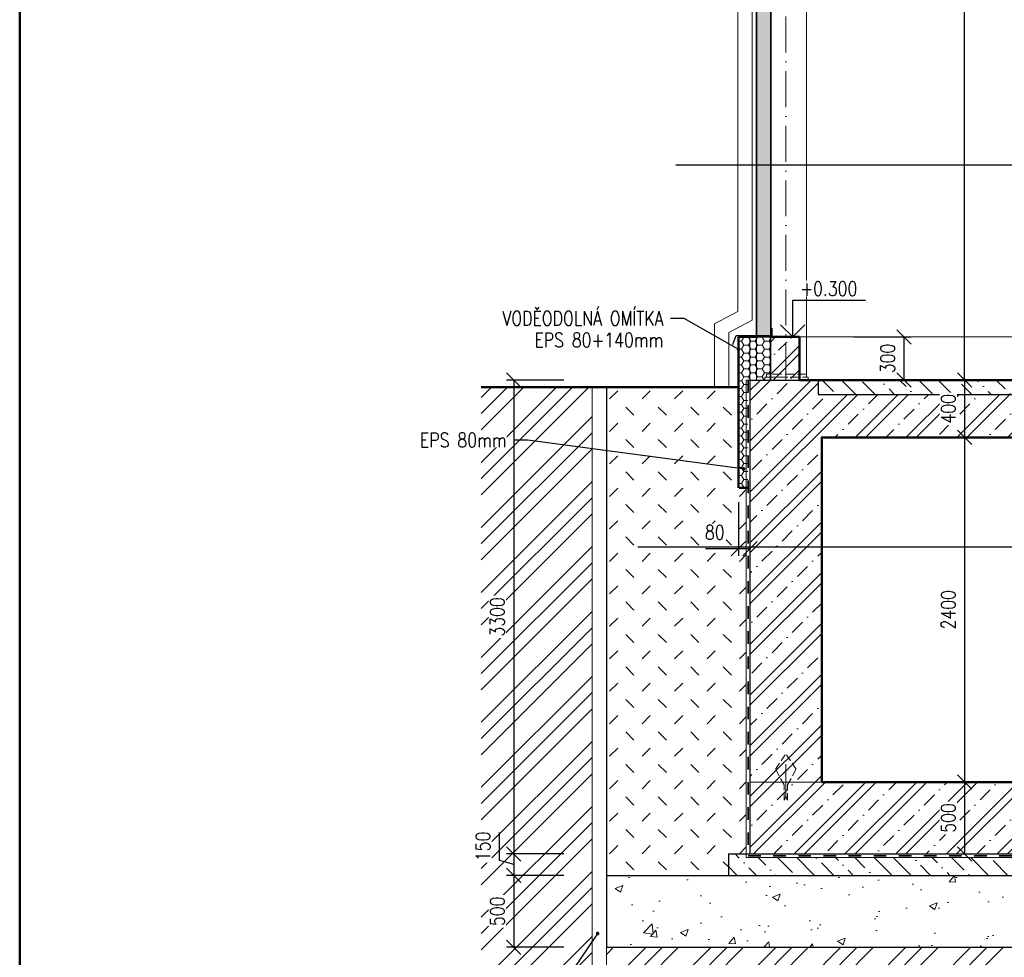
# Model space of a CAD drawing. Header units: millimetres. Extents: x -25606 to 96684, y -22894 to 47132.
# Tile 2 of 89: x -25606 to -18746, y -16334 to -9804. Entities that reach past the tile are written whole.
import ezdxf
from ezdxf import colors
from ezdxf.entities.mleader import LeaderData, LeaderLine
from ezdxf.math import Vec2, Vec3

# ---------------------------------------------------------------- set-up
doc = ezdxf.new("R2010")
doc.units = ezdxf.units.MM
doc.header["$LTSCALE"] = 50
for name, pattern in [('A_CARA_07', [7, 5, -2]), ('A_CARA_15', [7.6, 5, -1.3, 0, -1.3]), ('IZOL', [3.5, 1.75, -1.75])]:
    doc.linetypes.add(name, pattern=pattern)
doc.layers.get('Defpoints').update_dxf_attribs({"color": 132})
for name, color, linetype, lineweight in [('CA_HYDROIZOLACE', 62, 'IZOL', 35), ('CA_KOTY', 3, 'Continuous', 25), ('CA_LEHOPL', 93, 'Continuous', 35), ('CA_OK18', 5, 'Continuous', 18), ('CA_OSY', 5, 'A_CARA_15', 18), ('CA_POHHRA18', 8, 'Continuous', 18), ('CA_POHHRA25', 7, 'Continuous', 25), ('CA_REZY', 1, 'Continuous', 50), ('CA_SRAFY', 9, 'Continuous', 13), ('CA_TEXT25', 7, 'Continuous', 25)]:
    doc.layers.add(name, color=color, linetype=linetype, lineweight=lineweight)
doc.layers.add('Obrysy', color=2, linetype='Continuous')
doc.layers.add('RAMECEK', color=1, linetype='Continuous', lineweight=50, plot=False)
doc.styles.add('ROMANS', font='romans.shx', dxfattribs={"width": 0.8})
doc.dimstyles.new('A-50_(2.5)', dxfattribs={"dimscale": 50, "dimtxt": 2, "dimasz": 2, "dimexe": 1, "dimexo": 2, "dimgap": 0, "dimtad": 0, "dimdec": 0, "dimrnd": 1, "dimtxsty": 'ROMANS', "dimblk1": 'OBLIQUE', "dimblk2": 'OBLIQUE', "dimsah": 1, "dimcen": 2, "dimclrd": 256, "dimclre": 256, "dimclrt": 256, "dimadec": 1, "dimazin": 2, "dimtfac": 0.714286, "dimtdec": 0, "dimtmove": 0, "dimatfit": 3, "dimldrblk": 'DOTSMALL', "dimfxl": 7, "dimfxlon": 1, "dimtvp": 1.142857, "dimtfill": 1, "dimtolj": 1, "dimlwd": -1, "dimlwe": -1, "dimarcsym": 0})
pattern_1 = [(0, (-24227.215, 0), (47.625, 27.4963), [31.75, -63.5]), (120, (-24227.215, 0), (-47.624994, 27.49631), [31.75, -63.5]), (60, (-24227.215, 0), (6e-06, 54.99261), [-63.5, 31.75])]

# ---------------------------------------------------------------- blocks, each defined once
blk = doc.blocks.new('_Oblique')
at = {"color": 0, "linetype": 'ByBlock', "lineweight": -2}
blk.add_line((-0.5, -0.5), (0.5, 0.5), dxfattribs=at)
blk = doc.blocks.new('*D67')
at = {"layer": 'CA_KOTY', "transparency": 16777216}
for p, q in [((-20598.5, -13163.6), (-20598.5, -13538.3)), ((-20518.5, -13163.6), (-20518.5, -13538.3)), ((-20598.5, -13488.3), (-20828, -13488.3)), ((-20518.5, -13488.3), (-20598.5, -13488.3))]:
    blk.add_line(p, q, dxfattribs=at)
at = {"layer": 'Defpoints', "color": 0, "transparency": 16777216}
for p in [(-20598.5, -13063.6), (-20518.5, -13063.6), (-20598.5, -13488.3)]:
    blk.add_point(p, dxfattribs=at)
at = {"layer": 'CA_KOTY', "transparency": 16777216, "xscale": 100, "yscale": 100, "zscale": 100, "rotation": 180}
blk.add_blockref('_Oblique', (-20598.5, -13488.3), dxfattribs=at)
at = {"layer": 'CA_KOTY', "transparency": 16777216, "xscale": 100, "yscale": 100, "zscale": 100}
blk.add_blockref('_Oblique', (-20518.5, -13488.3), dxfattribs=at)
at = {"layer": 'CA_KOTY', "transparency": 16777216, "insert": (-20763.2, -13374), "char_height": 100, "attachment_point": 5, "style": 'ROMANS', "bg_fill": 3, "box_fill_scale": 1.1, "bg_fill_color": 256, "bg_fill_true_color": 13158600, "bg_fill_transparency": 0}
blk.add_mtext('\\A1;80', dxfattribs=at)
blk = doc.blocks.new('_DotSmall')
at = {"color": 0, "linetype": 'ByBlock', "const_width": 0.5}
blk.add_lwpolyline([(-0.0625, 0, 1), (0.0625, 0, 1)], format="xyb", close=True, dxfattribs=at)
blk = doc.blocks.new('*D106')
at = {"layer": 'CA_KOTY', "transparency": 16777216}
for p, q in [((-21814.1, -12313.6), (-22214.1, -12313.6)), ((-22164.1, -12313.6), (-22164.1, -15613.6)), ((-21814.1, -15613.6), (-22214.1, -15613.6))]:
    blk.add_line(p, q, dxfattribs=at)
at = {"layer": 'Defpoints', "color": 0, "transparency": 16777216}
for p in [(-20113.5, -12313.6), (-22164.1, -15613.6), (-20518.5, -15613.6)]:
    blk.add_point(p, dxfattribs=at)
at = {"layer": 'CA_KOTY', "transparency": 16777216, "xscale": 100, "yscale": 100, "zscale": 100}
for p, rotation in [((-22164.1, -12313.6), 90), ((-22164.1, -15613.6), 270)]:
    blk.add_blockref('_Oblique', p, dxfattribs=dict(at, rotation=rotation))
at = {"layer": 'CA_KOTY', "transparency": 16777216, "insert": (-22278.4, -13963.6), "char_height": 100, "attachment_point": 5, "rotation": 90, "style": 'ROMANS', "bg_fill": 3, "box_fill_scale": 1.1, "bg_fill_color": 256, "bg_fill_true_color": 13158600, "bg_fill_transparency": 0}
blk.add_mtext('\\A1;3300', dxfattribs=at)
blk = doc.blocks.new('*D107')
at = {"layer": 'CA_KOTY', "transparency": 16777216}
for p, q in [((-22264.1, -15658.6), (-22264.1, -15464.3)), ((-21814.1, -15613.6), (-22214.1, -15613.6)), ((-22164.1, -15613.6), (-22164.1, -15763.6)), ((-22164.1, -15688.6), (-22264.1, -15658.6)), ((-21814.1, -15763.6), (-22214.1, -15763.6))]:
    blk.add_line(p, q, dxfattribs=at)
at = {"layer": 'Defpoints', "color": 0, "transparency": 16777216}
for p in [(-20518.5, -15613.6), (-22164.1, -15763.6), (-21518.5, -15763.6)]:
    blk.add_point(p, dxfattribs=at)
at = {"layer": 'CA_KOTY', "transparency": 16777216, "xscale": 100, "yscale": 100, "zscale": 100}
for p, rotation in [((-22164.1, -15613.6), 90), ((-22164.1, -15763.6), 270)]:
    blk.add_blockref('_Oblique', p, dxfattribs=dict(at, rotation=rotation))
at = {"layer": 'CA_KOTY', "transparency": 16777216, "insert": (-22378.4, -15561.5), "char_height": 100, "attachment_point": 5, "rotation": 90, "style": 'ROMANS', "bg_fill": 3, "box_fill_scale": 1.1, "bg_fill_color": 256, "bg_fill_true_color": 13158600, "bg_fill_transparency": 0}
blk.add_mtext('\\A1;150', dxfattribs=at)
blk = doc.blocks.new('*D108')
at = {"layer": 'CA_KOTY', "transparency": 16777216}
for p, q in [((-21814.1, -15763.6), (-22214.1, -15763.6)), ((-22164.1, -15763.6), (-22164.1, -16263.6)), ((-21814.1, -16263.6), (-22214.1, -16263.6))]:
    blk.add_line(p, q, dxfattribs=at)
at = {"layer": 'Defpoints', "color": 0, "transparency": 16777216}
for p in [(-21518.5, -15763.6), (-22164.1, -16263.6), (-21518.5, -16263.6)]:
    blk.add_point(p, dxfattribs=at)
at = {"layer": 'CA_KOTY', "transparency": 16777216, "xscale": 100, "yscale": 100, "zscale": 100}
for p, rotation in [((-22164.1, -15763.6), 90), ((-22164.1, -16263.6), 270)]:
    blk.add_blockref('_Oblique', p, dxfattribs=dict(at, rotation=rotation))
at = {"layer": 'CA_KOTY', "transparency": 16777216, "insert": (-22278.4, -16013.6), "char_height": 100, "attachment_point": 5, "rotation": 90, "style": 'ROMANS', "bg_fill": 3, "box_fill_scale": 1.1, "bg_fill_color": 256, "bg_fill_true_color": 13158600, "bg_fill_transparency": 0}
blk.add_mtext('\\A1;500', dxfattribs=at)
blk = doc.blocks.new('*D109')
at = {"layer": 'CA_KOTY', "transparency": 16777216}
for p, q in [((-19372.2, -12313.6), (-18972.2, -12313.6)), ((-19022.2, -12313.6), (-19022.2, -12713.6)), ((-19372.2, -12713.6), (-18972.2, -12713.6))]:
    blk.add_line(p, q, dxfattribs=at)
at = {"layer": 'Defpoints', "color": 0, "transparency": 16777216}
for p in [(-20113.5, -12313.6), (-20018.5, -12713.6), (-19022.2, -12713.6)]:
    blk.add_point(p, dxfattribs=at)
at = {"layer": 'CA_KOTY', "transparency": 16777216, "xscale": 100, "yscale": 100, "zscale": 100}
for p, rotation in [((-19022.2, -12313.6), 90), ((-19022.2, -12713.6), 270)]:
    blk.add_blockref('_Oblique', p, dxfattribs=dict(at, rotation=rotation))
at = {"layer": 'CA_KOTY', "transparency": 16777216, "insert": (-19136.5, -12513.6), "char_height": 100, "attachment_point": 5, "rotation": 90, "style": 'ROMANS', "bg_fill": 3, "box_fill_scale": 1.1, "bg_fill_color": 256, "bg_fill_true_color": 13158600, "bg_fill_transparency": 0}
blk.add_mtext('\\A1;400', dxfattribs=at)
blk = doc.blocks.new('*D110')
at = {"layer": 'CA_KOTY', "transparency": 16777216}
for p, q in [((-19372.2, -12713.6), (-18972.2, -12713.6)), ((-19022.2, -12713.6), (-19022.2, -15113.6)), ((-19372.2, -15113.6), (-18972.2, -15113.6))]:
    blk.add_line(p, q, dxfattribs=at)
at = {"layer": 'Defpoints', "color": 0, "transparency": 16777216}
for p in [(-20018.5, -12713.6), (-20018.5, -15113.6), (-19022.2, -15113.6)]:
    blk.add_point(p, dxfattribs=at)
at = {"layer": 'CA_KOTY', "transparency": 16777216, "xscale": 100, "yscale": 100, "zscale": 100}
for p, rotation in [((-19022.2, -12713.6), 90), ((-19022.2, -15113.6), 270)]:
    blk.add_blockref('_Oblique', p, dxfattribs=dict(at, rotation=rotation))
at = {"layer": 'CA_KOTY', "transparency": 16777216, "insert": (-19136.5, -13913.6), "char_height": 100, "attachment_point": 5, "rotation": 90, "style": 'ROMANS', "bg_fill": 3, "box_fill_scale": 1.1, "bg_fill_color": 256, "bg_fill_true_color": 13158600, "bg_fill_transparency": 0}
blk.add_mtext('\\A1;2400', dxfattribs=at)
blk = doc.blocks.new('*D111')
at = {"layer": 'CA_KOTY', "transparency": 16777216}
for p, q in [((-19372.2, -15113.6), (-18972.2, -15113.6)), ((-19022.2, -15113.6), (-19022.2, -15613.6)), ((-19372.2, -15613.6), (-18972.2, -15613.6))]:
    blk.add_line(p, q, dxfattribs=at)
at = {"layer": 'Defpoints', "color": 0, "transparency": 16777216}
for p in [(-20018.5, -15113.6), (-20518.5, -15613.6), (-19022.2, -15613.6)]:
    blk.add_point(p, dxfattribs=at)
at = {"layer": 'CA_KOTY', "transparency": 16777216, "xscale": 100, "yscale": 100, "zscale": 100}
for p, rotation in [((-19022.2, -15113.6), 90), ((-19022.2, -15613.6), 270)]:
    blk.add_blockref('_Oblique', p, dxfattribs=dict(at, rotation=rotation))
at = {"layer": 'CA_KOTY', "transparency": 16777216, "insert": (-19136.5, -15363.6), "char_height": 100, "attachment_point": 5, "rotation": 90, "style": 'ROMANS', "bg_fill": 3, "box_fill_scale": 1.1, "bg_fill_color": 256, "bg_fill_true_color": 13158600, "bg_fill_transparency": 0}
blk.add_mtext('\\A1;500', dxfattribs=at)
blk = doc.blocks.new('*D112')
at = {"layer": 'CA_KOTY', "transparency": 16777216}
for p, q in [((-19372.2, -6151.1), (-18972.2, -6151.1)), ((-19022.2, -12313.6), (-19022.2, -6151.1)), ((-19372.2, -12313.6), (-18972.2, -12313.6))]:
    blk.add_line(p, q, dxfattribs=at)
at = {"layer": 'Defpoints', "color": 0, "transparency": 16777216}
for p in [(-20123.5, -6151.1), (-19022.2, -6151.1), (-20113.5, -12313.6)]:
    blk.add_point(p, dxfattribs=at)
at = {"layer": 'CA_KOTY', "transparency": 16777216, "xscale": 100, "yscale": 100, "zscale": 100}
for p, rotation in [((-19022.2, -6151.1), 90), ((-19022.2, -12313.6), 270)]:
    blk.add_blockref('_Oblique', p, dxfattribs=dict(at, rotation=rotation))
at = {"layer": 'CA_KOTY', "transparency": 16777216, "insert": (-19136.5, -9232.3), "char_height": 100, "attachment_point": 5, "rotation": 90, "style": 'ROMANS', "bg_fill": 3, "box_fill_scale": 1.1, "bg_fill_color": 256, "bg_fill_true_color": 13158600, "bg_fill_transparency": 0}
blk.add_mtext('\\A1;6163', dxfattribs=at)
blk = doc.blocks.new('_Dot')
at = {"layer": 'Obrysy', "color": 0, "lineweight": -2}
blk.add_line((-0.5, 0), (-1, 0), dxfattribs=at)
at = {"layer": 'Obrysy', "color": 0, "const_width": 0.5}
blk.add_lwpolyline([(-0.25, 0, 1), (0.25, 0, 1)], format="xyb", close=True, dxfattribs=at)
blk = doc.blocks.new('*D115')
at = {"layer": 'CA_KOTY', "transparency": 16777216}
for p, q in [((-21518.5, -16561.3), (-21518.5, -16961.3)), ((-20518.5, -16561.3), (-20518.5, -16961.3)), ((-21518.5, -16911.3), (-20518.5, -16911.3))]:
    blk.add_line(p, q, dxfattribs=at)
at = {"layer": 'Defpoints', "color": 0, "transparency": 16777216}
for p in [(-20518.5, -15613.6), (-21518.5, -16263.6), (-20518.5, -16911.3)]:
    blk.add_point(p, dxfattribs=at)
at = {"layer": 'CA_KOTY', "transparency": 16777216, "xscale": 100, "yscale": 100, "zscale": 100, "rotation": 180}
blk.add_blockref('_Oblique', (-21518.5, -16911.3), dxfattribs=at)
at = {"layer": 'CA_KOTY', "transparency": 16777216, "xscale": 100, "yscale": 100, "zscale": 100}
blk.add_blockref('_Oblique', (-20518.5, -16911.3), dxfattribs=at)
at = {"layer": 'CA_KOTY', "transparency": 16777216, "insert": (-21018.5, -16797), "char_height": 100, "attachment_point": 5, "style": 'ROMANS', "bg_fill": 3, "box_fill_scale": 1.1, "bg_fill_color": 256, "bg_fill_true_color": 13158600, "bg_fill_transparency": 0}
blk.add_mtext('\\A1;1000', dxfattribs=at)
blk = doc.blocks.new('*D116')
at = {"layer": 'CA_KOTY', "transparency": 16777216}
for p, q in [((-20518.5, -16561.3), (-20518.5, -16961.3)), ((-11518.5, -16561.3), (-11518.5, -16961.3)), ((-20518.5, -16911.3), (-11518.5, -16911.3))]:
    blk.add_line(p, q, dxfattribs=at)
at = {"layer": 'Defpoints', "color": 0, "transparency": 16777216}
for p in [(-20518.5, -15613.6), (-11518.5, -15613.6), (-11518.5, -16911.3)]:
    blk.add_point(p, dxfattribs=at)
at = {"layer": 'CA_KOTY', "transparency": 16777216, "xscale": 100, "yscale": 100, "zscale": 100, "rotation": 180}
blk.add_blockref('_Oblique', (-20518.5, -16911.3), dxfattribs=at)
at = {"layer": 'CA_KOTY', "transparency": 16777216, "xscale": 100, "yscale": 100, "zscale": 100}
blk.add_blockref('_Oblique', (-11518.5, -16911.3), dxfattribs=at)
at = {"layer": 'CA_KOTY', "transparency": 16777216, "insert": (-16018.5, -16797), "char_height": 100, "attachment_point": 5, "style": 'ROMANS', "bg_fill": 3, "box_fill_scale": 1.1, "bg_fill_color": 256, "bg_fill_true_color": 13158600, "bg_fill_transparency": 0}
blk.add_mtext('\\A1;9000', dxfattribs=at)
blk = doc.blocks.new('*D159')
at = {"layer": 'CA_KOTY', "transparency": 16777216}
for p, q in [((-18824.5, -12313.6), (-18424.5, -12313.6)), ((-18474.5, -15113.6), (-18474.5, -12313.6)), ((-18824.5, -15113.6), (-18424.5, -15113.6))]:
    blk.add_line(p, q, dxfattribs=at)
at = {"layer": 'Defpoints', "color": 0, "transparency": 16777216}
for p in [(-20113.5, -12313.6), (-18474.5, -12313.6), (-20018.5, -15113.6)]:
    blk.add_point(p, dxfattribs=at)
at = {"layer": 'CA_KOTY', "transparency": 16777216, "xscale": 100, "yscale": 100, "zscale": 100}
for p, rotation in [((-18474.5, -12313.6), 90), ((-18474.5, -15113.6), 270)]:
    blk.add_blockref('_Oblique', p, dxfattribs=dict(at, rotation=rotation))
at = {"layer": 'CA_KOTY', "transparency": 16777216, "insert": (-18588.8, -13713.6), "char_height": 100, "attachment_point": 5, "rotation": 90, "style": 'ROMANS', "bg_fill": 3, "box_fill_scale": 1.1, "bg_fill_color": 256, "bg_fill_true_color": 13158600, "bg_fill_transparency": 0}
blk.add_mtext('\\A1;2800', dxfattribs=at)
blk = doc.blocks.new('*D164')
at = {"layer": 'CA_KOTY', "transparency": 16777216}
for p, q in [((-19794.7, -12013.6), (-19394.7, -12013.6)), ((-19444.7, -12313.6), (-19444.7, -12013.6)), ((-19794.7, -12313.6), (-19394.7, -12313.6))]:
    blk.add_line(p, q, dxfattribs=at)
at = {"layer": 'Defpoints', "color": 0, "transparency": 16777216}
for p in [(-20173.5, -12013.6), (-19444.7, -12013.6), (-20043.5, -12313.6)]:
    blk.add_point(p, dxfattribs=at)
at = {"layer": 'CA_KOTY', "transparency": 16777216, "xscale": 100, "yscale": 100, "zscale": 100}
for p, rotation in [((-19444.7, -12013.6), 90), ((-19444.7, -12313.6), 270)]:
    blk.add_blockref('_Oblique', p, dxfattribs=dict(at, rotation=rotation))
at = {"layer": 'CA_KOTY', "transparency": 16777216, "insert": (-19559, -12163.6), "char_height": 100, "attachment_point": 5, "rotation": 90, "style": 'ROMANS', "bg_fill": 3, "box_fill_scale": 1.1, "bg_fill_color": 256, "bg_fill_true_color": 13158600, "bg_fill_transparency": 0}
blk.add_mtext('\\A1;300', dxfattribs=at)

msp = doc.modelspace()

# ---------------------------------------------------------------- hatches: boundary and pattern name
at = {"layer": 'CA_SRAFY'}
h = msp.add_hatch(dxfattribs=at)
h.set_pattern_fill('FP_72', color=256, scale=0.5, angle=246.422, style=0, pattern_type=2)
h.set_pattern_definition([(156.422, (-20378.428, -1974.9), (-99.38447, 6e-06), [17.1605, -9.053, 45.166, -9.053, -28.0045]), (156.422, (-20378.428, -1974.9), (-99.38447, 6e-06), [-80.4325, 17.1605, -10.844]), (203.578, (-20378.428, -2000.926), (0.00019, -43.37448), [17.1605, -9.053, 45.166, -9.053, -28.0045]), (203.578, (-20378.428, -2000.926), (0.00019, -43.37448), [-80.4325, 17.1605, -10.844]), (90, (-20378.43, -2000.93), (-99.384, 4e-13), [26.0245, -17.3495]), (90, (-20467.87, -1979.24), (-99.384, 4e-13), [26.0245, -17.3495]), (180, (-20394.156, -2007.79), (-1e-13, -43.375), [8.2965, -91.0875]), (180, (-20443.85, -1986.103), (-1e-13, -43.375), [8.2965, -91.0875]), (180, (-20394.157, -1968.037), (-1e-13, -43.375), [8.2965, -91.0875]), (180, (-20443.85, -1946.35), (-1e-13, -43.375), [8.2965, -91.0875])])
h.paths.add_polyline_path([(-20418.5, -5933.6), (-20373.46, -5933.6), (-20373.46, -12003.6), (-20473.46, -12003.6), (-20473.46, -5933.6)])
h = msp.add_hatch(dxfattribs=at)
h.set_pattern_fill('HONEY', color=256, scale=10)
h.set_pattern_definition(pattern_1)
h.paths.add_polyline_path([(-20378.46, -12013.6), (-20478.46, -12013.6), (-20598.46, -12013.6), (-20598.46, -12313.6), (-20518.46, -12313.6), (-20378.46, -12313.6)])
h = msp.add_hatch(dxfattribs=at)
h.set_pattern_fill('ZELEZOBETON', color=256, scale=40)
h.set_pattern_definition([(45, (-24222.21, 0), (-141.4214, 141.4214), []), (45, (-24165.65, 0), (-141.4214, 141.4214), []), (45, (-24052.5, 0), (-84.8528, 197.99), [80, -40, 0, -40])])
h.paths.add_polyline_path([(-20173.46, -12013.6), (-20373.46, -12013.6), (-20373.46, -12313.6), (-20173.46, -12313.6)])
h = msp.add_hatch(dxfattribs=at)
h.set_pattern_fill('HONEY', color=256, scale=10)
h.set_pattern_definition(pattern_1)
h.paths.add_polyline_path([(-20533.46, -12313.6), (-20598.46, -12313.6), (-20598.46, -12363.6), (-20598.46, -13063.6), (-20533.46, -13063.6)])
at = {"layer": 'CA_SRAFY', "transparency": 33554687}
h = msp.add_hatch(dxfattribs=at)
h.set_pattern_fill('ZELEZOBETON', color=256, scale=50)
h.set_pattern_definition([(45, (0, 0), (-176.7767, 176.7767), []), (45, (70.7, 0), (-176.7767, 176.7767), []), (45, (212.13, 0), (-106.066, 247.4874), [100, -50, 0, -50])])
h.paths.add_polyline_path([(-11518.46, -12313.6), (-11523.46, -12313.6), (-11863.46, -12313.6), (-11923.46, -12313.6), (-11993.46, -12313.6), (-11993.46, -12413.6), (-20043.46, -12413.6), (-20043.46, -12313.6), (-20173.46, -12313.6), (-20413.46, -12313.6), (-20518.46, -12313.6), (-20518.46, -15613.6), (-11518.46, -15613.6)])
h.paths.add_polyline_path([(-20018.46, -15113.6), (-20018.46, -12713.6), (-12018.46, -12713.6), (-12018.46, -15113.6)], flags=16)
h = msp.add_hatch(dxfattribs=at)
h.set_pattern_fill('ANSI36', color=256, scale=30, angle=90)
h.paths.add_polyline_path([(-11993.46, -12313.6), (-20043.46, -12313.6), (-20043.46, -12413.6), (-11993.46, -12413.6)])
h = msp.add_hatch(dxfattribs=at)
h.set_pattern_fill('ZEM_PUVODNI', color=256, scale=80)
h.set_pattern_definition([(45, (0, 0), (-226.274, 226.274), []), (45, (113.14, 0), (-226.274, 226.274), []), (45, (226.27, 0), (-226.274, 226.274), [])])
h.paths.add_polyline_path([(-21618.46, -12363.6), (-22390.81, -12363.6), (-22390.81, -17190.54), (-21618.46, -17190.54)])
h.paths.add_polyline_path([(-10518.46, -16263.6), (-21518.46, -16263.6), (-21518.46, -17190.54), (-10518.46, -17190.54)])
h.paths.add_polyline_path([(-9674.66, -12363.6), (-10418.46, -12363.6), (-10418.46, -17190.54), (-9674.66, -17190.54)])
h = msp.add_hatch(dxfattribs=at)
h.set_pattern_fill('ZEM_NASYPANA', color=256, scale=80)
h.set_pattern_definition([(45, (0, 0), (0, 226.2742), [80, -240]), (135, (169.7, 113.14), (-226.2742, 2e-14), [80, -240])])
h.paths.add_polyline_path([(-20543.46, -13063.6), (-20598.46, -13063.6), (-20598.46, -12363.6), (-21518.46, -12363.6), (-21518.46, -15763.6), (-20668.46, -15763.6), (-20668.46, -15613.6), (-20543.46, -15613.6)])
h.paths.add_polyline_path([(-10518.46, -12363.6), (-11438.46, -12363.6), (-11438.46, -13063.6), (-11493.46, -13063.6), (-11493.46, -15613.6), (-11368.46, -15613.6), (-11368.46, -15763.6), (-10518.46, -15763.6)])
h = msp.add_hatch(dxfattribs=at)
h.set_pattern_fill('ANSI36', color=256, scale=30, angle=90)
h.paths.add_polyline_path([(-11368.46, -15613.6), (-11493.46, -15613.6), (-11493.46, -15638.6), (-20543.46, -15638.6), (-20543.46, -15613.6), (-20668.46, -15613.6), (-20668.46, -15763.6), (-11368.46, -15763.6)])
h = msp.add_hatch(dxfattribs=at)
h.set_pattern_fill('AR-CONC', color=256, scale=3)
h.paths.add_polyline_path([(-10518.46, -15763.6), (-21518.46, -15763.6), (-21518.46, -16263.6), (-10518.46, -16263.6)])

# ---------------------------------------------------------------- linework, layer by layer
at = {"layer": 'CA_HYDROIZOLACE'}
msp.add_lwpolyline([(-20530.96, -12313.6), (-20530.96, -15626.1), (-11505.96, -15626.1), (-11505.96, -12313.6)], dxfattribs=at)
at = {"layer": 'CA_LEHOPL'}
for p, q in [((-20473.46, -12013.6), (-20473.46, -5933.6)), ((-20373.46, -12013.6), (-20373.46, -5933.6)), ((-20473.46, -12013.6), (-20373.46, -12013.6))]:
    msp.add_line(p, q, dxfattribs=at)
at = {"layer": 'CA_OK18', "ltscale": 0.25}
msp.add_line((-20123.46, -12273.6), (-20123.46, -5899.95), dxfattribs=at)
at = {"layer": 'CA_OK18', "linetype": 'A_CARA_07', "ltscale": 0.25}
for points in [[(-20403.46, -12293.6), (-20123.46, -12293.6), (-20123.46, -12273.6), (-20403.46, -12273.6)], [(-20113.46, -12313.6), (-20413.46, -12313.6), (-20413.46, -12293.6), (-20113.46, -12293.6)]]:
    msp.add_lwpolyline(points, close=True, dxfattribs=at)
at = {"layer": 'CA_OSY'}
msp.add_line((-20268.46, -12313.6), (-20268.46, -5913.6), dxfattribs=at)
at = {"layer": 'CA_POHHRA18'}
for p, q in [((-20518.46, -12313.6), (-20518.46, -12013.6)), ((-20472.69, -12313.6), (-20472.69, -12013.6)), ((-20378.46, -12313.6), (-20378.46, -12013.6)), ((-20373.46, -12013.6), (-20373.46, -12013.6)), ((-20513.46, -12313.6), (-20543.46, -12313.6)), ((-21618.46, -12363.6), (-21618.46, -17863.6)), ((-21518.46, -12363.6), (-21518.46, -17863.6))]:
    msp.add_line(p, q, dxfattribs=at)
for points in [[(-20774.88, -5920.25), (-20774.88, -6109.2), (-20602.61, -6237.08), (-20602.61, -11835.6), (-20765.55, -11922.06), (-20765.55, -12363.6)], [(-20674.88, -5920.27), (-20674.88, -6058.89), (-20502.61, -6186.78), (-20502.61, -11895.74), (-20665.55, -11982.21), (-20665.55, -12363.6)], [(-20543.46, -12313.6), (-20543.46, -15638.6), (-11493.46, -15638.6), (-11493.46, -12313.6)]]:
    msp.add_lwpolyline(points, dxfattribs=at)
at = {"layer": 'CA_POHHRA25'}
for p, q in [((-20373.46, -12313.6), (-20373.46, -12013.6)), ((-20513.46, -12313.6), (-20173.46, -12313.6)), ((-20043.46, -12313.6), (-20043.46, -12413.6)), ((-20043.46, -12413.6), (-11993.46, -12413.6)), ((-20668.46, -15613.6), (-20668.46, -15763.6)), ((-20668.46, -15613.6), (-20518.46, -15613.6)), ((-21518.46, -15763.6), (-10518.46, -15763.6))]:
    msp.add_line(p, q, dxfattribs=at)
for points in [[(-20638.53, -12065.24), (-20613.46, -12003.6), (-20363.46, -12003.6), (-20363.46, -11953.6)], [(-20518.46, -12313.6), (-20518.46, -15613.6), (-11518.46, -15613.6), (-11518.46, -12313.6)], [(-21518.46, -12363.6), (-21518.46, -16263.6), (-10518.46, -16263.6), (-10518.46, -12363.6)]]:
    msp.add_lwpolyline(points, dxfattribs=at)
at = {"layer": 'CA_REZY'}
for p, q in [((-20473.46, -12013.6), (-20598.46, -12013.6)), ((-20373.46, -12013.6), (-20173.46, -12013.6)), ((-20173.46, -12313.6), (-20173.46, -12013.6)), ((-20173.46, -12313.6), (-11853.46, -12313.6)), ((-22390.81, -12363.6), (-20598.46, -12363.6)), ((-20593.46, -13063.6), (-20538.46, -13063.6))]:
    msp.add_line(p, q, dxfattribs=at)
for points in [[(-20598.46, -12013.6), (-20598.46, -12363.6)], [(-20598.46, -12363.6), (-20598.46, -13063.6)]]:
    msp.add_lwpolyline(points, dxfattribs=at)
msp.add_lwpolyline([(-12018.46, -12713.6), (-20018.46, -12713.6), (-20018.46, -15113.6), (-12018.46, -15113.6)], close=True, dxfattribs=at)
at = {"layer": 'CA_SRAFY'}
msp.add_line((-20518.46, -15113.6), (-20018.46, -15113.6), dxfattribs=at)
at = {"layer": 'CA_SRAFY', "linetype": 'A_CARA_07', "ltscale": 0.2}
for points in [[(-20280.66, -15239.82), (-20280.66, -15131.82), (-20340.46, -15023.82), (-20268.46, -14915.82)], [(-20256.26, -15239.82), (-20256.26, -15131.82), (-20196.46, -15023.82), (-20268.46, -14915.82)]]:
    msp.add_lwpolyline(points, dxfattribs=at)
at = {"layer": 'CA_SRAFY', "ltscale": 0.5}
msp.add_lwpolyline([(-20268.46, -14988.6), (-20268.46, -15208.6), (-20277.46, -15238.6), (-20268.46, -15208.6), (-20259.46, -15238.6)], dxfattribs=at)
at = {"layer": 'RAMECEK'}
msp.add_lwpolyline([(-25606.02, 47132.5), (24397.19, 47132.5), (24397.19, -22084.19), (-25606.02, -22084.19)], close=True, dxfattribs=at)

# ---------------------------------------------------------------- next in the draw order: dimensions: what is measured, and where the dimension line sits
at = {"layer": 'CA_KOTY'}
dim = msp.add_linear_dim(base=(-20598.46, -13488.3), p1=(-20518.46, -13063.6), p2=(-20598.46, -13063.6), dimstyle='A-50_(2.5)', dxfattribs=at)
dim.commit()
dim.dimension.update_dxf_attribs({"geometry": '*D67', "text_midpoint": (-20763.22, -13374.02)})

# ---------------------------------------------------------------- next in the draw order: dimensions: what is measured, and where the dimension line sits
dim = msp.add_linear_dim(base=(-22164.14, -15613.6), p1=(-20113.46, -12313.6), p2=(-20518.46, -15613.6), angle=90, dimstyle='A-50_(2.5)', dxfattribs=at)
dim.commit()
dim.dimension.update_dxf_attribs({"geometry": '*D106', "text_midpoint": (-22278.42, -13963.6)})

# ---------------------------------------------------------------- next in the draw order: dimensions: what is measured, and where the dimension line sits
dim = msp.add_linear_dim(base=(-19022.24, -12713.6), p1=(-20113.46, -12313.6), p2=(-20018.46, -12713.6), angle=90, dimstyle='A-50_(2.5)', dxfattribs=at)
dim.commit()
dim.dimension.update_dxf_attribs({"geometry": '*D109', "text_midpoint": (-19136.52, -12513.6)})
dim = msp.add_linear_dim(base=(-22164.14, -15763.6), p1=(-20518.46, -15613.6), p2=(-21518.46, -15763.6), angle=90, dimstyle='A-50_(2.5)', override={"dimtmove": 1}, dxfattribs=at)
dim.commit()
dim.dimension.update_dxf_attribs({"geometry": '*D107', "text_midpoint": (-22378.42, -15658.6)})

# ---------------------------------------------------------------- next in the draw order: leaders
at = {"layer": 'CA_TEXT25'}
ml = msp.add_multileader_mtext('Standard', dxfattribs=at)
ml.set_content('\\A1;VODĚODOLNÁ OMÍTKA\\PEPS 80+140mm', color=256, style='ROMANS')
ml.set_leader_properties()
ml.set_arrow_properties(name='DOT')
ml.build(insert=Vec2(0, 0))
ml.multileader.update_dxf_attribs({"dogleg_length": 50, "arrow_head_size": 25})
ctx = ml.context
ctx.base_point, ctx.char_height, ctx.arrow_head_size, ctx.landing_gap_size, ctx.plane_origin = Vec3(-22428.56, -11884.82), 100, 25, 50, Vec3(-35449.22, -27698.06)
ctx.text_align_type = 2
notes = []
notes.append((ctx, [(1, (1, 1, 0), (-20975.39, -11884.82), (-1, 0), 96.03, [(1, [(-20598.46, -12098.5)], 0, [])])]))
ctx.mtext.insert, ctx.mtext.defined_height, ctx.mtext.alignment, ctx.mtext.line_spacing_factor, ctx.mtext.line_spacing_style, ctx.mtext.flow_direction = Vec3(-21121.41, -11834.82), 1.341504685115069e-11, 3, 0.9, 2, 5
ctx.mtext.has_bg_fill, ctx.mtext.bg_color, ctx.mtext.bg_scale_factor, ctx.mtext.bg_transparency, ctx.mtext.use_window_bg_color = 1, -1073741824, 1, 0, 1
ml = msp.add_multileader_mtext('Standard', dxfattribs=at)
ml.set_content('\\A1; EPS 80mm', color=256, style='ROMANS')
ml.set_leader_properties()
ml.set_arrow_properties(name='DOT')
ml.build(insert=Vec2(0, 0))
ml.multileader.update_dxf_attribs({"dogleg_length": 50, "arrow_head_size": 25})
ctx = ml.context
ctx.base_point, ctx.char_height, ctx.arrow_head_size, ctx.landing_gap_size, ctx.plane_origin = Vec3(-23018.18, -12732.03), 100, 25, 50, Vec3(-36541.69, -28545.27)
ctx.text_align_type = 2
notes.append((ctx, [(1, (1, 1, 0), (-22067.86, -12732.03), (-1, 0), 96.03, [(1, [(-20562.56, -12932.5)], 0, [])])]))
ctx.mtext.insert, ctx.mtext.defined_height, ctx.mtext.alignment, ctx.mtext.line_spacing_factor, ctx.mtext.line_spacing_style, ctx.mtext.flow_direction = Vec3(-22213.89, -12682.03), 1.341504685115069e-11, 3, 0.9, 2, 5
ctx.mtext.has_bg_fill, ctx.mtext.bg_color, ctx.mtext.bg_scale_factor, ctx.mtext.bg_transparency, ctx.mtext.use_window_bg_color = 1, -1073741824, 1, 0, 1
for ctx, leaders in notes:
    for number, flags, end, landing, length, lines in leaders:
        leader = LeaderData()
        leader.index, (leader.has_last_leader_line, leader.has_dogleg_vector, leader.attachment_direction) = number, flags
        leader.last_leader_point, leader.dogleg_vector, leader.dogleg_length = Vec3(end), Vec3(landing), length
        for number, points, colour, breaks in lines:
            line = LeaderLine()
            line.index, line.vertices, line.color, line.breaks = number, Vec3.list(points), colors.encode_raw_color(colour), breaks
            leader.lines.append(line)
        ctx.leaders.append(leader)

# ---------------------------------------------------------------- next in the draw order: dimensions: what is measured, and where the dimension line sits
at = {"layer": 'CA_KOTY'}
dim = msp.add_linear_dim(base=(-19022.24, -6151.06), p1=(-20113.46, -12313.6), p2=(-20123.46, -6151.06), angle=90, dimstyle='A-50_(2.5)', dxfattribs=at)
dim.commit()
dim.dimension.update_dxf_attribs({"geometry": '*D112', "text_midpoint": (-19136.52, -9232.33)})
for base, p1, p2, picture, middle in [((-19022.24, -15113.6), (-20018.46, -12713.6), (-20018.46, -15113.6), '*D110', (-19136.52, -13913.6)), ((-22164.14, -16263.6), (-21518.46, -15763.6), (-21518.46, -16263.6), '*D108', (-22278.42, -16013.6))]:
    dim = msp.add_linear_dim(base=base, p1=p1, p2=p2, angle=90, dimstyle='A-50_(2.5)', override={"dimtmove": 1}, dxfattribs=at)
    dim.commit()
    dim.dimension.update_dxf_attribs({"geometry": picture, "text_midpoint": middle})

# ---------------------------------------------------------------- next in the draw order: dimensions: what is measured, and where the dimension line sits
dim = msp.add_linear_dim(base=(-19022.24, -15613.6), p1=(-20018.46, -15113.6), p2=(-20518.46, -15613.6), angle=90, dimstyle='A-50_(2.5)', override={"dimtmove": 1}, dxfattribs=at)
dim.commit()
dim.dimension.update_dxf_attribs({"geometry": '*D111', "text_midpoint": (-19136.52, -15363.6)})

# ---------------------------------------------------------------- next in the draw order: leaders
at = {"layer": 'CA_TEXT25'}
ml = msp.add_multileader_mtext('Standard', dxfattribs=at)
ml.set_content('\\A1;DOČASNÉ\\PZÁPOROVÉ\\PPAŽENÍ', color=256, style='ROMANS')
ml.set_leader_properties()
ml.set_arrow_properties(name='DOT')
ml.build(insert=Vec2(0, 0))
ml.multileader.update_dxf_attribs({"dogleg_length": 50, "arrow_head_size": 25})
ctx = ml.context
ctx.base_point, ctx.char_height, ctx.arrow_head_size, ctx.landing_gap_size, ctx.plane_origin = Vec3(-22744.85, -16716.82), 100, 25, 50, Vec3(-36905.59, -32777.97)
ctx.text_align_type = 2
notes = []
notes.append((ctx, [(1, (1, 1, 0), (-21954.53, -16716.82), (-1, 0), 96.03, [(1, [(-21579.39, -16168.4)], 0, [])])]))
ctx.mtext.insert, ctx.mtext.defined_height, ctx.mtext.alignment, ctx.mtext.line_spacing_factor, ctx.mtext.line_spacing_style, ctx.mtext.flow_direction = Vec3(-22100.56, -16666.82), 1.341504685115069e-11, 3, 0.9, 2, 5
ctx.mtext.has_bg_fill, ctx.mtext.bg_color, ctx.mtext.bg_scale_factor, ctx.mtext.bg_transparency, ctx.mtext.use_window_bg_color = 1, -1073741824, 1, 0, 1
for ctx, leaders in notes:
    for number, flags, end, landing, length, lines in leaders:
        leader = LeaderData()
        leader.index, (leader.has_last_leader_line, leader.has_dogleg_vector, leader.attachment_direction) = number, flags
        leader.last_leader_point, leader.dogleg_vector, leader.dogleg_length = Vec3(end), Vec3(landing), length
        for number, points, colour, breaks in lines:
            line = LeaderLine()
            line.index, line.vertices, line.color, line.breaks = number, Vec3.list(points), colors.encode_raw_color(colour), breaks
            leader.lines.append(line)
        ctx.leaders.append(leader)

# ---------------------------------------------------------------- next in the draw order: dimensions: what is measured, and where the dimension line sits
at = {"layer": 'CA_KOTY'}
dim = msp.add_linear_dim(base=(-20518.46, -16911.26), p1=(-21518.46, -16263.6), p2=(-20518.46, -15613.6), dimstyle='A-50_(2.5)', dxfattribs=at)
dim.commit()
dim.dimension.update_dxf_attribs({"geometry": '*D115', "text_midpoint": (-21018.46, -16796.97)})

# ---------------------------------------------------------------- next in the draw order: dimensions: what is measured, and where the dimension line sits
dim = msp.add_linear_dim(base=(-11518.46, -16911.26), p1=(-20518.46, -15613.6), p2=(-11518.46, -15613.6), dimstyle='A-50_(2.5)', override={"dimtmove": 1}, dxfattribs=at)
dim.commit()
dim.dimension.update_dxf_attribs({"geometry": '*D116', "text_midpoint": (-16018.46, -16796.97)})

# ---------------------------------------------------------------- next in the draw order: leaders
at = {"layer": 'CA_TEXT25'}
ml = msp.add_multileader_mtext('Standard', dxfattribs=at)
ml.set_content('\\A1;\\pxql,t38.4,40,41.6,43.2,44.8,46.4,48,49.6,51.2;- CHEMICKY ODOLNÝ NÁTĚR - DNO+STĚNY\\P- VODONEPROPUSTNÝ ŽELEZOBETON C30/37 XC2, XF3, XA2   tl. 500mm\\P   Cl 0.4-D{\\H0.7x;\\S^ max;} 16mm-S4-Max.průsak 35mm podle ČSN EN12 390-8\\P   BUDE NAVRŽENO S ŠÍŘKOU TRHLINY max. 0,2mm\\P   VYZTUŽENOST 320kg/m{\\H0.7x;\\S3^ ;}  \\P\\pq*,tz;- HYDROIZOLACE PROTI ZEMNÍ VLHKOSTI-MODIFIK. ASF. PÁS\\P\\pql,t38.4,40,41.6,43.2,44.8,46.4,48,49.6,51.2;- PODKLADNÍ VRSTVA BETON C12/15 XF0^I^Itl. 150mm\\P- HUTNĚNÝ PODSYP^I^I^I^I^Itl. 500mm\\P     Edef{\\H0.7x;\\S^ 2;\\H1.42857x;,min = 30 MPa, Edef2/Edef1<2,5}', color=256, style='ROMANS')
ml.set_leader_properties()
ml.set_arrow_properties(name='DOT')
ml.build(insert=Vec2(0, 0))
ml.multileader.update_dxf_attribs({"text_right_attachment_type": 6, "dogleg_length": 5, "arrow_head_size": 25})
ctx = ml.context
ctx.base_point, ctx.char_height, ctx.arrow_head_size, ctx.landing_gap_size, ctx.plane_origin = Vec3(-17630.44, -13477.32), 100, 25, 0, Vec3(-35306.76, -11356.48)
ctx.right_attachment = 6
notes = []
notes.append((ctx, [(0, (1, 1, 0), (-17635.44, -13477.32), (1, 0), 5, [(4, [(-17635.44, -16036.88), (-17635.44, -15697.37), (-17635.44, -15626.1), (-17635.44, -15270.03), (-17635.44, -15112.98)], 0, [])])]))
ctx.mtext.insert, ctx.mtext.rotation, ctx.mtext.defined_height, ctx.mtext.line_spacing_style, ctx.mtext.flow_direction = Vec3(-17630.44, -13410.65), 6.2831853, 957.14, 2, 5
ctx.mtext.has_bg_fill, ctx.mtext.bg_color, ctx.mtext.bg_scale_factor, ctx.mtext.bg_transparency, ctx.mtext.use_window_bg_color = 1, -1073741824, 1.05, 0, 1
for ctx, leaders in notes:
    for number, flags, end, landing, length, lines in leaders:
        leader = LeaderData()
        leader.index, (leader.has_last_leader_line, leader.has_dogleg_vector, leader.attachment_direction) = number, flags
        leader.last_leader_point, leader.dogleg_vector, leader.dogleg_length = Vec3(end), Vec3(landing), length
        for number, points, colour, breaks in lines:
            line = LeaderLine()
            line.index, line.vertices, line.color, line.breaks = number, Vec3.list(points), colors.encode_raw_color(colour), breaks
            leader.lines.append(line)
        ctx.leaders.append(leader)

# ---------------------------------------------------------------- next in the draw order: leaders
ml = msp.add_multileader_mtext('Standard', dxfattribs=at)
ml.set_content('\\A1;\\pxt38.4,40,41.6,43.2,44.8,46.4,48,49.6,51.2;- CHEMICKY ODOLNÝ NÁTĚR\\P\\pql;   (VYTAŽEN 100mm NA SOKL)\\P- SPÁDOVÁ VRSTVA tl. 30÷100mm\\P- VODONEPROPUSTNÝ ŽELEZOBETON C25/30 XC2, XA1 tl. 300mm \\P   VYZTUŽENOST 190kg/m{\\H0.7x;\\S3^ ;\\H1.42857x; }', color=256, style='ROMANS')
ml.set_leader_properties()
ml.set_arrow_properties(name='DOT')
ml.build(insert=Vec2(0, 0))
ml.multileader.update_dxf_attribs({"text_right_attachment_type": 6, "dogleg_length": 5, "arrow_head_size": 25})
ctx = ml.context
ctx.base_point, ctx.char_height, ctx.arrow_head_size, ctx.landing_gap_size, ctx.plane_origin = Vec3(-17630.44, -10816.28), 100, 25, 0, Vec3(-35306.76, -8323.02)
ctx.right_attachment = 6
notes = []
notes.append((ctx, [(0, (1, 1, 0), (-17635.44, -10816.28), (1, 0), 5, [(4, [(-17635.44, -12533.99), (-17635.44, -12372.2), (-17635.44, -12313.6)], 0, [])])]))
ctx.mtext.insert, ctx.mtext.rotation, ctx.mtext.defined_height, ctx.mtext.line_spacing_style, ctx.mtext.flow_direction = Vec3(-17630.44, -10749.61), 6.2831853, 66.67, 2, 5
ctx.mtext.has_bg_fill, ctx.mtext.bg_color, ctx.mtext.bg_scale_factor, ctx.mtext.bg_transparency, ctx.mtext.use_window_bg_color = 1, -1073741824, 1.05, 0, 1
for ctx, leaders in notes:
    for number, flags, end, landing, length, lines in leaders:
        leader = LeaderData()
        leader.index, (leader.has_last_leader_line, leader.has_dogleg_vector, leader.attachment_direction) = number, flags
        leader.last_leader_point, leader.dogleg_vector, leader.dogleg_length = Vec3(end), Vec3(landing), length
        for number, points, colour, breaks in lines:
            line = LeaderLine()
            line.index, line.vertices, line.color, line.breaks = number, Vec3.list(points), colors.encode_raw_color(colour), breaks
            leader.lines.append(line)
        ctx.leaders.append(leader)

# ---------------------------------------------------------------- next in the draw order: texts
at = {"layer": 'CA_KOTY', "insert": (-20167.57, -11726.68), "char_height": 100, "width": 1.833200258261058e-12, "attachment_point": 7, "style": 'ROMANS', "bg_fill": 3, "box_fill_scale": 1.05, "bg_fill_color": 256, "bg_fill_transparency": 0}
msp.add_mtext('+0.300', dxfattribs=at)

# ---------------------------------------------------------------- next in the draw order: dimensions: what is measured, and where the dimension line sits
at = {"layer": 'CA_KOTY'}
dim = msp.add_linear_dim(base=(-18474.53, -12313.6), p1=(-20018.46, -15113.6), p2=(-20113.46, -12313.6), angle=90, dimstyle='A-50_(2.5)', dxfattribs=at)
dim.commit()
dim.dimension.update_dxf_attribs({"geometry": '*D159', "text_midpoint": (-18588.81, -13713.6)})

# ---------------------------------------------------------------- next in the draw order: dimensions: what is measured, and where the dimension line sits
dim = msp.add_linear_dim(base=(-19444.69, -12013.6), p1=(-20043.46, -12313.6), p2=(-20173.46, -12013.6), angle=90, dimstyle='A-50_(2.5)', dxfattribs=at)
dim.commit()
dim.dimension.update_dxf_attribs({"geometry": '*D164', "text_midpoint": (-19558.97, -12163.6)})

# ---------------------------------------------------------------- next in the draw order: linework, layer by layer
msp.add_lwpolyline([(-20304.47, -11929.6), (-20220.47, -12013.6), (-20136.47, -11929.6), (-20220.47, -12013.6), (-20304.47, -11929.6), (-20220.47, -12013.6), (-20220.47, -11757.68), (-19713.34, -11757.68)], dxfattribs=at)
at = {"layer": 'CA_POHHRA18'}
msp.add_line((-20173.46, -12013.6), (-11863.46, -12013.6), dxfattribs=at)

doc.saveas('drawing.dxf')
